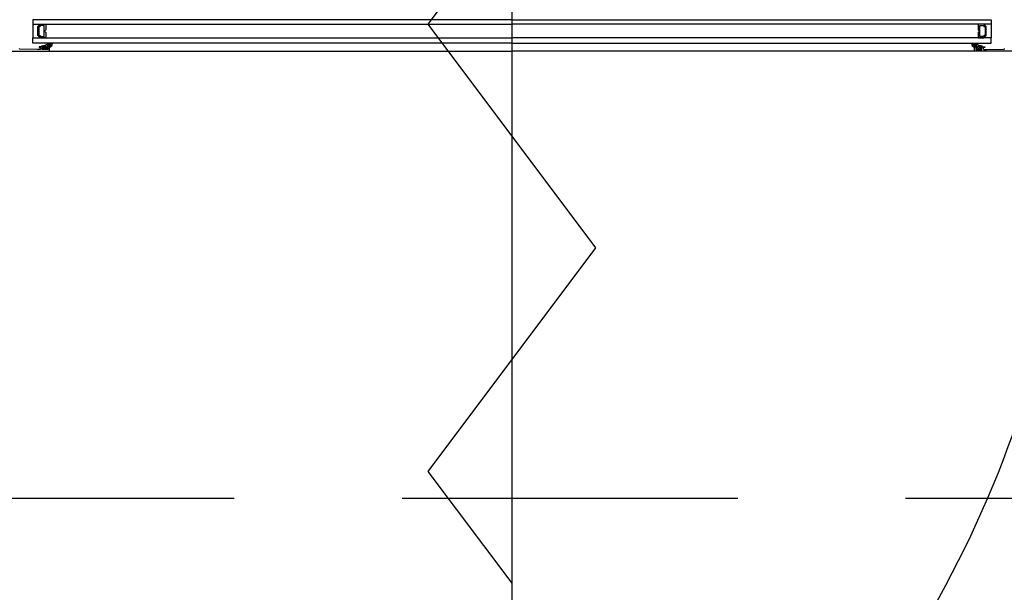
# Model space of a CAD drawing. Header units: millimetres. Extents: x 111285 to 237437, y -9513 to 52045.
# Tile 45 of 117: x 138132 to 139012, y -84 to 428. Entities that reach past the tile are written whole.
import ezdxf

# ---------------------------------------------------------------- set-up
doc = ezdxf.new("R2010")
doc.units = ezdxf.units.MM
doc.header["$LTSCALE"] = 100
doc.linetypes.add('DASHED3', pattern=[4.5, 3, -1.5])
doc.layers.get('0').update_dxf_attribs({"color": 252})
doc.layers.add('0-aanzicht', color=252, linetype='Continuous')
doc.layers.add('0-BRANDWEER', color=252, linetype='Continuous')

# ---------------------------------------------------------------- blocks, each defined once
blk = doc.blocks.new('SR8-hori')
at = {"linetype": 'Continuous'}
for p, q in [((940.25, 22.9), (511.91, 22.9)), ((511.91, 22.9), (511.91, 18.9)), ((511.91, 18.9), (940.25, 18.9)), ((511.91, 18.9), (511.91, 6.9)), ((516.46, 16.9), (518.46, 18.9)), ((518.46, 18.9), (523.46, 18.9)), ((521.96, 17.9), (518.46, 17.9)), ((518.46, 17.9), (518.46, 16.9)), ((521.96, 7.9), (521.96, 17.9)), ((523.46, 18.9), (523.46, 14.1)), ((940.25, 22.9), (1368.59, 22.9)), ((1368.59, 18.9), (940.25, 18.9)), ((1362.04, 18.9), (1357.04, 18.9)), ((1357.04, 18.9), (1357.04, 14.1)), ((1358.54, 7.9), (1358.54, 17.9)), ((1358.54, 17.9), (1362.04, 17.9)), ((1364.04, 16.9), (1362.04, 18.9)), ((1362.04, 17.9), (1362.04, 16.9)), ((1368.59, 22.9), (1368.59, 18.9)), ((1368.59, 18.9), (1368.59, 6.9)), ((516.46, 8.9), (516.46, 16.9)), ((518.46, 6.9), (516.46, 8.9)), ((518.46, 16.9), (517.46, 16.9)), ((517.46, 16.9), (517.46, 8.9)), ((517.46, 8.9), (518.46, 8.9)), ((518.46, 8.9), (518.46, 7.9)), ((523.46, 14.1), (522.26, 12.9)), ((522.26, 12.9), (523.46, 11.7)), ((523.46, 11.7), (523.46, 6.9)), ((1357.04, 14.1), (1358.24, 12.9)), ((1358.24, 12.9), (1357.04, 11.7)), ((1357.04, 11.7), (1357.04, 6.9)), ((1362.04, 16.9), (1363.04, 16.9)), ((1362.04, 8.9), (1362.04, 7.9)), ((1363.04, 8.9), (1362.04, 8.9)), ((1362.04, 6.9), (1364.04, 8.9)), ((1363.04, 16.9), (1363.04, 8.9)), ((1364.04, 8.9), (1364.04, 16.9)), ((511.91, 1.9), (511.91, 6.9)), ((511.91, 6.9), (940.25, 6.9)), ((940.25, 1.9), (511.91, 1.9)), ((518.46, 7.9), (521.96, 7.9)), ((523.46, 6.9), (518.46, 6.9)), ((524.8, 0.27), (524.8, 0.27)), ((525.54, 1.65), (525.54, 1.65)), ((525.71, 1.7), (525.71, 1.7)), ((525.71, 1.7), (527.21, 1.7)), ((525.88, 0.91), (525.88, 0.91)), ((527.21, 1.7), (527.21, 1.7)), ((528.05, 0.71), (528.05, 0.71)), ((528.29, 0.24), (528.29, 0.24)), ((529.16, 1.7), (529.16, 1.7)), ((529.16, 1.7), (529.54, 1.7)), ((529.54, 1.7), (529.54, 1.7)), ((1368.59, 6.9), (940.25, 6.9)), ((940.25, 1.9), (1368.59, 1.9)), ((1351.34, 1.7), (1350.96, 1.7)), ((1350.96, 1.7), (1350.96, 1.7)), ((1351.34, 1.7), (1351.34, 1.7)), ((1352.21, 0.24), (1352.21, 0.24)), ((1352.45, 0.71), (1352.45, 0.71)), ((1354.79, 1.7), (1353.29, 1.7)), ((1353.29, 1.7), (1353.29, 1.7)), ((1354.62, 0.91), (1354.62, 0.91)), ((1354.79, 1.7), (1354.79, 1.7)), ((1354.96, 1.65), (1354.96, 1.65)), ((1355.7, 0.27), (1355.7, 0.27)), ((1357.04, 6.9), (1362.04, 6.9)), ((1362.04, 7.9), (1358.54, 7.9)), ((1368.59, 1.9), (1368.59, 6.9)), ((521.2, -0.9), (519.96, -0.9)), ((519.96, -0.9), (519.96, -0.9)), ((519.98, -0.49), (519.98, -0.49)), ((521.1, -2.77), (521.1, -2.6)), ((521.1, -2.6), (521.1, -2.6)), ((521.85, -3.4), (521.1, -2.77)), ((521.1, -2.77), (521.1, -2.77)), ((521.2, -0.9), (521.2, -0.9)), ((521.4, -2.3), (521.4, -2.3)), ((521.4, -2.3), (521.47, -2.3)), ((521.47, -2.3), (521.47, -2.3)), ((521.7, -2.07), (521.7, -1.4)), ((521.7, -1.4), (521.7, -1.4)), ((521.7, -2.07), (521.7, -2.07)), ((524.15, -3.4), (521.85, -3.4)), ((521.85, -3.4), (521.85, -3.4)), ((522.5, -0.94), (522.5, -0.94)), ((522.5, -0.94), (522.5, -2.3)), ((522.5, -2.3), (522.5, -2.3)), ((522.8, -2.6), (522.8, -2.6)), ((522.8, -2.6), (523.2, -2.6)), ((523.32, -0.84), (522.92, -0.66)), ((523.2, -2.6), (523.2, -2.6)), ((523.32, -0.84), (523.32, -0.84)), ((523.5, -2.3), (523.5, -1.11)), ((523.5, -1.11), (523.5, -1.11)), ((523.5, -2.3), (523.5, -2.3)), ((524.9, -2.77), (524.15, -3.4)), ((524.15, -3.4), (524.15, -3.4)), ((524.3, -1.4), (524.3, -1.4)), ((524.3, -1.4), (524.3, -2.07)), ((524.3, -2.07), (524.3, -2.07)), ((524.53, -2.3), (524.53, -2.3)), ((524.53, -2.3), (524.53, -2.3)), ((524.53, -2.3), (524.6, -2.3)), ((524.6, -2.3), (524.6, -2.3)), ((526.7, -0.9), (524.8, -0.9)), ((524.8, -0.9), (524.8, -0.9)), ((524.9, -2.6), (524.9, -2.6)), ((524.9, -2.6), (524.9, -2.77)), ((524.9, -2.77), (524.9, -2.77)), ((524.94, -0.3), (524.94, -0.3)), ((524.94, -0.3), (526.7, -0.3)), ((526.7, -0.3), (526.7, -0.3)), ((526.7, -0.9), (526.7, -0.9)), ((527.2, -1.54), (527.2, -1.4)), ((527.2, -1.4), (527.2, -1.4)), ((527.2, -1.54), (527.2, -1.54)), ((527.27, -0.46), (527.27, -0.46)), ((527.6, -0.45), (527.6, -0.45)), ((1352.9, -0.45), (1352.9, -0.45)), ((1353.23, -0.46), (1353.23, -0.46)), ((1353.3, -1.54), (1353.3, -1.4)), ((1353.3, -1.4), (1353.3, -1.4)), ((1353.3, -1.54), (1353.3, -1.54)), ((1355.56, -0.3), (1353.8, -0.3)), ((1353.8, -0.3), (1353.8, -0.3)), ((1353.8, -0.9), (1353.8, -0.9)), ((1353.8, -0.9), (1355.7, -0.9)), ((1355.56, -0.3), (1355.56, -0.3)), ((1355.6, -2.6), (1355.6, -2.6)), ((1355.6, -2.6), (1355.6, -2.77)), ((1355.6, -2.77), (1355.6, -2.77)), ((1355.6, -2.77), (1356.35, -3.4)), ((1355.7, -0.9), (1355.7, -0.9)), ((1355.97, -2.3), (1355.9, -2.3)), ((1355.9, -2.3), (1355.9, -2.3)), ((1355.97, -2.3), (1355.97, -2.3)), ((1355.97, -2.3), (1355.97, -2.3)), ((1356.2, -1.4), (1356.2, -1.4)), ((1356.2, -1.4), (1356.2, -2.07)), ((1356.2, -2.07), (1356.2, -2.07)), ((1356.35, -3.4), (1356.35, -3.4)), ((1356.35, -3.4), (1358.65, -3.4)), ((1357, -2.3), (1357, -1.11)), ((1357, -1.11), (1357, -1.11)), ((1357, -2.3), (1357, -2.3)), ((1357.18, -0.84), (1357.58, -0.66)), ((1357.18, -0.84), (1357.18, -0.84)), ((1357.7, -2.6), (1357.3, -2.6)), ((1357.3, -2.6), (1357.3, -2.6)), ((1357.7, -2.6), (1357.7, -2.6)), ((1358, -0.94), (1358, -0.94)), ((1358, -0.94), (1358, -2.3)), ((1358, -2.3), (1358, -2.3)), ((1358.65, -3.4), (1359.4, -2.77)), ((1358.65, -3.4), (1358.65, -3.4)), ((1358.8, -2.07), (1358.8, -1.4)), ((1358.8, -1.4), (1358.8, -1.4)), ((1358.8, -2.07), (1358.8, -2.07)), ((1359.1, -2.3), (1359.03, -2.3)), ((1359.03, -2.3), (1359.03, -2.3)), ((1359.1, -2.3), (1359.1, -2.3)), ((1359.3, -0.9), (1359.3, -0.9)), ((1359.3, -0.9), (1360.54, -0.9)), ((1359.4, -2.77), (1359.4, -2.6)), ((1359.4, -2.6), (1359.4, -2.6)), ((1359.4, -2.77), (1359.4, -2.77)), ((1360.52, -0.49), (1360.52, -0.49)), ((1360.54, -0.9), (1360.54, -0.9))]:
    blk.add_line(p, q, dxfattribs=at)
at = {"linetype": 'Continuous', "ltscale": 0.25}
for p in [(527, -5.1), (1353.5, -5.1)]:
    blk.add_line(p, (940.25, -5.1), dxfattribs=at)
at = {"linetype": 'Continuous'}
for points in [[(433.5, -5.1), (526.5, -5.1), (526.5, -5.1, 0.414214), (527, -4.6), (527, -1.6), (527, -1.6, 0.414214), (526.5, -1.1), (526.5, -1.1), (525, -1.1, 0.414214), (524.5, -1.6), (524.5, -1.9, 0.414214), (524.7, -2.1), (525.3, -2.1, -0.414214), (525.8, -2.6), (525.8, -2.6), (525.8, -3.2, -0.414214), (525.3, -3.7), (520.7, -3.7), (520.7, -3.7, -0.414214), (520.2, -3.2), (520.2, -3.2), (520.2, -2.6, -0.414214), (520.7, -2.1), (520.7, -2.1), (521.3, -2.1, 0.414214), (521.5, -1.9), (521.5, -1.6, 0.414214), (521, -1.1), (517.9, -1.1, 0.414214), (517.5, -1.5, 0.414214), (517.9, -1.9), (518.8, -1.9, -0.414214), (519, -2.1), (519, -3), (519, -3, -0.414214), (518.5, -3.5), (516, -3.5), (500.49, -3.31), (500.49, -3.31, -0.416823), (500, -2.8)], [(1447, -5.1), (1354, -5.1), (1354, -5.1, -0.414214), (1353.5, -4.6), (1353.5, -1.6), (1353.5, -1.6, -0.414214), (1354, -1.1), (1354, -1.1), (1355.5, -1.1, -0.414214), (1356, -1.6), (1356, -1.9, -0.414214), (1355.8, -2.1), (1355.2, -2.1, 0.414214), (1354.7, -2.6), (1354.7, -2.6), (1354.7, -3.2, 0.414214), (1355.2, -3.7), (1359.8, -3.7), (1359.8, -3.7, 0.414214), (1360.3, -3.2), (1360.3, -3.2), (1360.3, -2.6, 0.414214), (1359.8, -2.1), (1359.8, -2.1), (1359.2, -2.1, -0.414214), (1359, -1.9), (1359, -1.6, -0.414214), (1359.5, -1.1), (1362.6, -1.1, -0.414214), (1363, -1.5, -0.414214), (1362.6, -1.9), (1361.7, -1.9, 0.414214), (1361.5, -2.1), (1361.5, -3), (1361.5, -3, 0.414214), (1362, -3.5), (1364.5, -3.5), (1380.01, -3.31), (1380.01, -3.31, 0.416823), (1380.5, -2.8)]]:
    blk.add_lwpolyline(points, format="xyb", dxfattribs=at)
for centre, radius, start, end in [((518.85, 11.49), 11.9, 276.58953, 304.23042), ((524.94, 0), 0.3, 117.92258, 270), ((518.85, 11.49), 12.7, 297.92258, 303.60603), ((525.71, 1.4), 0.3, 90, 124.23042), ((526.43, 0.08), 1, 65.90172, 123.60603), ((528.18, 3.99), 3.29, 245.90172, 267.66684), ((526.11, 1.71), 3.43, 288.55099, 359.803), ((528.18, 3.99), 2.49, 247.03268, 292.96732), ((526.11, 1.71), 2.63, 304.58469, 325.89642), ((528.04, 0.41), 0.3, 325.89642, 87.66684), ((1354.39, 1.71), 3.43, 180.197, 251.44901), ((1352.32, 3.99), 2.49, 247.03268, 292.96732), ((1352.46, 0.41), 0.3, 92.33316, 214.10358), ((1354.39, 1.71), 2.63, 214.10358, 235.41531), ((1352.32, 3.99), 3.29, 272.33316, 294.09828), ((1354.07, 0.08), 1, 56.39397, 114.09828), ((1361.65, 11.49), 12.7, 236.39397, 242.07742), ((1354.79, 1.4), 0.3, 55.76958, 90), ((1361.65, 11.49), 11.9, 235.76958, 263.41047), ((1355.56, 0), 0.3, 270, 62.07742), ((520.42, -0.72), 0.493, 151.98337, 200.92498), ((520.25, -0.63), 0.3, 96.58953, 151.98337), ((521.4, -2.6), 0.3, 90, 180), ((521.2, -1.4), 0.5, 0, 90), ((521.47, -2.07), 0.23, 270, 0), ((522.8, -0.94), 0.3, 66.80141, 180), ((522.8, -2.3), 0.3, 180, 270), ((523.2, -2.3), 0.3, 270, 360), ((523.2, -1.11), 0.3, 0, 66.80141), ((524.8, -1.4), 0.5, 90, 180), ((524.53, -2.07), 0.23, 180, 270), ((524.6, -2.6), 0.3, 0, 90), ((526.7, -1.4), 1.1, 58.51378, 90), ((526.7, -1.4), 0.5, 0, 90), ((527.43, -0.21), 0.3, 238.51378, 304.58469), ((1353.07, -0.21), 0.3, 235.41531, 301.48622), ((1353.8, -1.4), 1.1, 90, 121.48622), ((1353.8, -1.4), 0.5, 90, 180), ((1355.9, -2.6), 0.3, 90, 180), ((1355.7, -1.4), 0.5, 0, 90), ((1355.97, -2.07), 0.23, 270, 360), ((1357.3, -1.11), 0.3, 113.19859, 180), ((1357.3, -2.3), 0.3, 180, 270), ((1357.7, -0.94), 0.3, 360, 113.19859), ((1357.7, -2.3), 0.3, 270, 0), ((1359.3, -1.4), 0.5, 90, 180), ((1359.03, -2.07), 0.23, 180, 270), ((1359.1, -2.6), 0.3, 360, 90), ((1360.25, -0.63), 0.3, 28.01663, 83.41047), ((1360.08, -0.72), 0.493, 339.07502, 28.01663)]:
    blk.add_arc(centre, radius, start, end, dxfattribs=at)
blk.add_arc((433, -5.1), 1014.5, 270, 0.00217)
blk = doc.blocks.new('zelfsluitend')
at = {"layer": '0-BRANDWEER'}
for points in [[(-1000, 0), (-800, 150), (-400, -150), (0, 150), (400, -150), (800, 150), (1000, 0)], [(-1050, 0), (1050, 0)]]:
    blk.add_lwpolyline(points, dxfattribs=at)
blk = doc.blocks.new('onderlegger beganegrond')
at = {"layer": '0-aanzicht', "linetype": 'DASHED3'}
blk.add_lwpolyline([(64822, 0), (15, 0), (15, 15), (0, 15), (0, 44373), (15, 44373), (15, 44388), (33060, 44388)], dxfattribs=at)
blk.add_blockref('SR8-hori', (11480, 405.1))
at = {"layer": '0-BRANDWEER', "xscale": 0.5, "yscale": 0.5, "zscale": 0.5, "rotation": 90}
blk.add_blockref('zelfsluitend', (12420.25, 424), dxfattribs=at)

msp = doc.modelspace()

# ---------------------------------------------------------------- linework, layer by layer
at = {"linetype": 'Continuous'}
for p, q in [((138572.25, 428), (138143.91, 428)), ((138143.91, 428), (138143.91, 424)), ((138572.25, 428), (138143.91, 428)), ((138143.91, 428), (138143.91, 424)), ((138572.25, 428), (138143.91, 428)), ((138143.91, 428), (138143.91, 424)), ((138143.91, 424), (138572.25, 424)), ((138143.91, 424), (138143.91, 412)), ((138143.91, 424), (138572.25, 424)), ((138143.91, 424), (138143.91, 412)), ((138143.91, 424), (138572.25, 424)), ((138143.91, 424), (138143.91, 412)), ((138148.46, 422), (138150.46, 424)), ((138148.46, 422), (138150.46, 424)), ((138148.46, 422), (138150.46, 424)), ((138150.46, 424), (138155.46, 424)), ((138150.46, 424), (138155.46, 424)), ((138150.46, 424), (138155.46, 424)), ((138153.96, 423), (138150.46, 423)), ((138150.46, 423), (138150.46, 422)), ((138153.96, 423), (138150.46, 423)), ((138150.46, 423), (138150.46, 422)), ((138153.96, 423), (138150.46, 423)), ((138150.46, 423), (138150.46, 422)), ((138153.96, 413), (138153.96, 423)), ((138153.96, 413), (138153.96, 423)), ((138153.96, 413), (138153.96, 423)), ((138155.46, 424), (138155.46, 419.2)), ((138155.46, 424), (138155.46, 419.2)), ((138155.46, 424), (138155.46, 419.2)), ((138572.25, 428), (139000.58, 428)), ((138572.25, 428), (139000.58, 428)), ((138572.25, 428), (139000.58, 428)), ((139000.58, 424), (138572.25, 424)), ((139000.58, 424), (138572.25, 424)), ((139000.58, 424), (138572.25, 424)), ((138994.04, 424), (138989.04, 424)), ((138989.04, 424), (138989.04, 419.2)), ((138994.04, 424), (138989.04, 424)), ((138989.04, 424), (138989.04, 419.2)), ((138994.04, 424), (138989.04, 424)), ((138989.04, 424), (138989.04, 419.2)), ((138990.54, 413), (138990.54, 423)), ((138990.54, 423), (138994.04, 423)), ((138990.54, 413), (138990.54, 423)), ((138990.54, 423), (138994.04, 423)), ((138990.54, 413), (138990.54, 423)), ((138990.54, 423), (138994.04, 423)), ((138996.04, 422), (138994.04, 424)), ((138996.04, 422), (138994.04, 424)), ((138996.04, 422), (138994.04, 424)), ((138994.04, 423), (138994.04, 422)), ((138994.04, 423), (138994.04, 422)), ((138994.04, 423), (138994.04, 422)), ((139000.58, 428), (139000.58, 424)), ((139000.58, 428), (139000.58, 424)), ((139000.58, 428), (139000.58, 424)), ((139000.58, 424), (139000.58, 412)), ((139000.58, 424), (139000.58, 412)), ((139000.58, 424), (139000.58, 412)), ((138148.46, 414), (138148.46, 422)), ((138148.46, 414), (138148.46, 422)), ((138148.46, 414), (138148.46, 422)), ((138150.46, 412), (138148.46, 414)), ((138150.46, 412), (138148.46, 414)), ((138150.46, 412), (138148.46, 414)), ((138150.46, 422), (138149.46, 422)), ((138149.46, 422), (138149.46, 414)), ((138150.46, 422), (138149.46, 422)), ((138149.46, 422), (138149.46, 414)), ((138150.46, 422), (138149.46, 422)), ((138149.46, 422), (138149.46, 414)), ((138149.46, 414), (138150.46, 414)), ((138149.46, 414), (138150.46, 414)), ((138149.46, 414), (138150.46, 414)), ((138150.46, 414), (138150.46, 413)), ((138150.46, 414), (138150.46, 413)), ((138150.46, 414), (138150.46, 413)), ((138155.46, 419.2), (138154.26, 418)), ((138155.46, 419.2), (138154.26, 418)), ((138155.46, 419.2), (138154.26, 418)), ((138154.26, 418), (138155.46, 416.8)), ((138154.26, 418), (138155.46, 416.8)), ((138154.26, 418), (138155.46, 416.8)), ((138155.46, 416.8), (138155.46, 412)), ((138155.46, 416.8), (138155.46, 412)), ((138155.46, 416.8), (138155.46, 412)), ((138989.04, 419.2), (138990.24, 418)), ((138989.04, 419.2), (138990.24, 418)), ((138989.04, 419.2), (138990.24, 418)), ((138990.24, 418), (138989.04, 416.8)), ((138990.24, 418), (138989.04, 416.8)), ((138990.24, 418), (138989.04, 416.8)), ((138989.04, 416.8), (138989.04, 412)), ((138989.04, 416.8), (138989.04, 412)), ((138989.04, 416.8), (138989.04, 412)), ((138994.04, 422), (138995.04, 422)), ((138994.04, 422), (138995.04, 422)), ((138994.04, 422), (138995.04, 422)), ((138994.04, 414), (138994.04, 413)), ((138995.04, 414), (138994.04, 414)), ((138994.04, 412), (138996.04, 414)), ((138994.04, 414), (138994.04, 413)), ((138995.04, 414), (138994.04, 414)), ((138994.04, 412), (138996.04, 414)), ((138994.04, 414), (138994.04, 413)), ((138995.04, 414), (138994.04, 414)), ((138994.04, 412), (138996.04, 414)), ((138995.04, 422), (138995.04, 414)), ((138995.04, 422), (138995.04, 414)), ((138995.04, 422), (138995.04, 414)), ((138996.04, 414), (138996.04, 422)), ((138996.04, 414), (138996.04, 422)), ((138996.04, 414), (138996.04, 422)), ((138143.91, 407), (138143.91, 412)), ((138143.91, 412), (138572.25, 412)), ((138143.91, 407), (138143.91, 412)), ((138143.91, 412), (138572.25, 412)), ((138143.91, 407), (138143.91, 412)), ((138143.91, 412), (138572.25, 412)), ((138572.25, 407), (138143.91, 407)), ((138572.25, 407), (138143.91, 407)), ((138572.25, 407), (138143.91, 407)), ((138150.46, 413), (138153.96, 413)), ((138150.46, 413), (138153.96, 413)), ((138150.46, 413), (138153.96, 413)), ((138155.46, 412), (138150.46, 412)), ((138155.46, 412), (138150.46, 412)), ((138155.46, 412), (138150.46, 412)), ((138156.8, 405.37), (138156.8, 405.37)), ((138156.8, 405.37), (138156.8, 405.37)), ((138156.8, 405.37), (138156.8, 405.37)), ((138157.54, 406.75), (138157.54, 406.75)), ((138157.54, 406.75), (138157.54, 406.75)), ((138157.54, 406.75), (138157.54, 406.75)), ((138157.71, 406.8), (138157.71, 406.8)), ((138157.71, 406.8), (138159.21, 406.8)), ((138157.71, 406.8), (138157.71, 406.8)), ((138157.71, 406.8), (138159.21, 406.8)), ((138157.71, 406.8), (138157.71, 406.8)), ((138157.71, 406.8), (138159.21, 406.8)), ((138157.88, 406.01), (138157.88, 406.01)), ((138157.88, 406.01), (138157.88, 406.01)), ((138157.88, 406.01), (138157.88, 406.01)), ((138159.21, 406.8), (138159.21, 406.8)), ((138159.21, 406.8), (138159.21, 406.8)), ((138159.21, 406.8), (138159.21, 406.8)), ((138160.05, 405.81), (138160.05, 405.81)), ((138160.05, 405.81), (138160.05, 405.81)), ((138160.05, 405.81), (138160.05, 405.81)), ((138160.28, 405.34), (138160.28, 405.34)), ((138160.28, 405.34), (138160.28, 405.34)), ((138160.28, 405.34), (138160.28, 405.34)), ((138161.15, 406.8), (138161.15, 406.8)), ((138161.15, 406.8), (138161.54, 406.8)), ((138161.15, 406.8), (138161.15, 406.8)), ((138161.15, 406.8), (138161.54, 406.8)), ((138161.15, 406.8), (138161.15, 406.8)), ((138161.15, 406.8), (138161.54, 406.8)), ((138161.54, 406.8), (138161.54, 406.8)), ((138161.54, 406.8), (138161.54, 406.8)), ((138161.54, 406.8), (138161.54, 406.8)), ((139000.58, 412), (138572.25, 412)), ((139000.58, 412), (138572.25, 412)), ((139000.58, 412), (138572.25, 412)), ((138572.25, 407), (139000.58, 407)), ((138572.25, 407), (139000.58, 407)), ((138572.25, 407), (139000.58, 407)), ((138983.34, 406.8), (138982.96, 406.8)), ((138982.96, 406.8), (138982.96, 406.8)), ((138983.34, 406.8), (138982.96, 406.8)), ((138982.96, 406.8), (138982.96, 406.8)), ((138983.34, 406.8), (138982.96, 406.8)), ((138982.96, 406.8), (138982.96, 406.8)), ((138983.34, 406.8), (138983.34, 406.8)), ((138983.34, 406.8), (138983.34, 406.8)), ((138983.34, 406.8), (138983.34, 406.8)), ((138984.21, 405.34), (138984.21, 405.34)), ((138984.21, 405.34), (138984.21, 405.34)), ((138984.21, 405.34), (138984.21, 405.34)), ((138984.45, 405.81), (138984.45, 405.81)), ((138984.45, 405.81), (138984.45, 405.81)), ((138984.45, 405.81), (138984.45, 405.81)), ((138986.79, 406.8), (138985.29, 406.8)), ((138985.29, 406.8), (138985.29, 406.8)), ((138986.79, 406.8), (138985.29, 406.8)), ((138985.29, 406.8), (138985.29, 406.8)), ((138986.79, 406.8), (138985.29, 406.8)), ((138985.29, 406.8), (138985.29, 406.8)), ((138986.62, 406.01), (138986.62, 406.01)), ((138986.62, 406.01), (138986.62, 406.01)), ((138986.62, 406.01), (138986.62, 406.01)), ((138986.79, 406.8), (138986.79, 406.8)), ((138986.79, 406.8), (138986.79, 406.8)), ((138986.79, 406.8), (138986.79, 406.8)), ((138986.95, 406.75), (138986.95, 406.75)), ((138986.95, 406.75), (138986.95, 406.75)), ((138986.95, 406.75), (138986.95, 406.75)), ((138987.7, 405.37), (138987.7, 405.37)), ((138987.7, 405.37), (138987.7, 405.37)), ((138987.7, 405.37), (138987.7, 405.37)), ((138989.04, 412), (138994.04, 412)), ((138989.04, 412), (138994.04, 412)), ((138989.04, 412), (138994.04, 412)), ((138994.04, 413), (138990.54, 413)), ((138994.04, 413), (138990.54, 413)), ((138994.04, 413), (138990.54, 413)), ((139000.58, 407), (139000.58, 412)), ((139000.58, 407), (139000.58, 412)), ((139000.58, 407), (139000.58, 412)), ((138153.2, 404.2), (138151.96, 404.2)), ((138151.96, 404.2), (138151.96, 404.2)), ((138153.2, 404.2), (138151.96, 404.2)), ((138151.96, 404.2), (138151.96, 404.2)), ((138153.2, 404.2), (138151.96, 404.2)), ((138151.96, 404.2), (138151.96, 404.2)), ((138151.98, 404.61), (138151.98, 404.61)), ((138151.98, 404.61), (138151.98, 404.61)), ((138151.98, 404.61), (138151.98, 404.61)), ((138153.1, 402.33), (138153.1, 402.5)), ((138153.1, 402.5), (138153.1, 402.5)), ((138153.1, 402.33), (138153.1, 402.5)), ((138153.1, 402.5), (138153.1, 402.5)), ((138153.1, 402.33), (138153.1, 402.5)), ((138153.1, 402.5), (138153.1, 402.5)), ((138153.85, 401.7), (138153.1, 402.33)), ((138153.1, 402.33), (138153.1, 402.33)), ((138153.85, 401.7), (138153.1, 402.33)), ((138153.1, 402.33), (138153.1, 402.33)), ((138153.85, 401.7), (138153.1, 402.33)), ((138153.1, 402.33), (138153.1, 402.33)), ((138153.2, 404.2), (138153.2, 404.2)), ((138153.2, 404.2), (138153.2, 404.2)), ((138153.2, 404.2), (138153.2, 404.2)), ((138153.4, 402.8), (138153.4, 402.8)), ((138153.4, 402.8), (138153.47, 402.8)), ((138153.4, 402.8), (138153.4, 402.8)), ((138153.4, 402.8), (138153.47, 402.8)), ((138153.4, 402.8), (138153.4, 402.8)), ((138153.4, 402.8), (138153.47, 402.8)), ((138153.47, 402.8), (138153.47, 402.8)), ((138153.47, 402.8), (138153.47, 402.8)), ((138153.47, 402.8), (138153.47, 402.8)), ((138153.7, 403.03), (138153.7, 403.7)), ((138153.7, 403.7), (138153.7, 403.7)), ((138153.7, 403.03), (138153.7, 403.7)), ((138153.7, 403.7), (138153.7, 403.7)), ((138153.7, 403.03), (138153.7, 403.7)), ((138153.7, 403.7), (138153.7, 403.7)), ((138153.7, 403.03), (138153.7, 403.03)), ((138153.7, 403.03), (138153.7, 403.03)), ((138153.7, 403.03), (138153.7, 403.03)), ((138156.15, 401.7), (138153.85, 401.7)), ((138153.85, 401.7), (138153.85, 401.7)), ((138156.15, 401.7), (138153.85, 401.7)), ((138153.85, 401.7), (138153.85, 401.7)), ((138156.15, 401.7), (138153.85, 401.7)), ((138153.85, 401.7), (138153.85, 401.7)), ((138154.5, 404.16), (138154.5, 404.16)), ((138154.5, 404.16), (138154.5, 402.8)), ((138154.5, 404.16), (138154.5, 404.16)), ((138154.5, 404.16), (138154.5, 402.8)), ((138154.5, 404.16), (138154.5, 404.16)), ((138154.5, 404.16), (138154.5, 402.8)), ((138154.5, 402.8), (138154.5, 402.8)), ((138154.5, 402.8), (138154.5, 402.8)), ((138154.5, 402.8), (138154.5, 402.8)), ((138154.8, 402.5), (138154.8, 402.5)), ((138154.8, 402.5), (138155.2, 402.5)), ((138154.8, 402.5), (138154.8, 402.5)), ((138154.8, 402.5), (138155.2, 402.5)), ((138154.8, 402.5), (138154.8, 402.5)), ((138154.8, 402.5), (138155.2, 402.5)), ((138155.32, 404.26), (138154.92, 404.44)), ((138155.32, 404.26), (138154.92, 404.44)), ((138155.32, 404.26), (138154.92, 404.44)), ((138155.2, 402.5), (138155.2, 402.5)), ((138155.2, 402.5), (138155.2, 402.5)), ((138155.2, 402.5), (138155.2, 402.5)), ((138155.32, 404.26), (138155.32, 404.26)), ((138155.32, 404.26), (138155.32, 404.26)), ((138155.32, 404.26), (138155.32, 404.26)), ((138155.5, 402.8), (138155.5, 403.99)), ((138155.5, 403.99), (138155.5, 403.99)), ((138155.5, 402.8), (138155.5, 403.99)), ((138155.5, 403.99), (138155.5, 403.99)), ((138155.5, 402.8), (138155.5, 403.99)), ((138155.5, 403.99), (138155.5, 403.99)), ((138155.5, 402.8), (138155.5, 402.8)), ((138155.5, 402.8), (138155.5, 402.8)), ((138155.5, 402.8), (138155.5, 402.8)), ((138156.9, 402.33), (138156.15, 401.7)), ((138156.9, 402.33), (138156.15, 401.7)), ((138156.9, 402.33), (138156.15, 401.7)), ((138156.15, 401.7), (138156.15, 401.7)), ((138156.15, 401.7), (138156.15, 401.7)), ((138156.15, 401.7), (138156.15, 401.7)), ((138156.3, 403.7), (138156.3, 403.7)), ((138156.3, 403.7), (138156.3, 403.03)), ((138156.3, 403.7), (138156.3, 403.7)), ((138156.3, 403.7), (138156.3, 403.03)), ((138156.3, 403.7), (138156.3, 403.7)), ((138156.3, 403.7), (138156.3, 403.03)), ((138156.3, 403.03), (138156.3, 403.03)), ((138156.3, 403.03), (138156.3, 403.03)), ((138156.3, 403.03), (138156.3, 403.03)), ((138156.53, 402.8), (138156.53, 402.8)), ((138156.53, 402.8), (138156.53, 402.8)), ((138156.53, 402.8), (138156.6, 402.8)), ((138156.53, 402.8), (138156.53, 402.8)), ((138156.53, 402.8), (138156.53, 402.8)), ((138156.53, 402.8), (138156.6, 402.8)), ((138156.53, 402.8), (138156.53, 402.8)), ((138156.53, 402.8), (138156.53, 402.8)), ((138156.53, 402.8), (138156.6, 402.8)), ((138156.6, 402.8), (138156.6, 402.8)), ((138156.6, 402.8), (138156.6, 402.8)), ((138156.6, 402.8), (138156.6, 402.8)), ((138158.7, 404.2), (138156.8, 404.2)), ((138156.8, 404.2), (138156.8, 404.2)), ((138158.7, 404.2), (138156.8, 404.2)), ((138156.8, 404.2), (138156.8, 404.2)), ((138158.7, 404.2), (138156.8, 404.2)), ((138156.8, 404.2), (138156.8, 404.2)), ((138156.9, 402.5), (138156.9, 402.5)), ((138156.9, 402.5), (138156.9, 402.33)), ((138156.9, 402.5), (138156.9, 402.5)), ((138156.9, 402.5), (138156.9, 402.33)), ((138156.9, 402.5), (138156.9, 402.5)), ((138156.9, 402.5), (138156.9, 402.33)), ((138156.9, 402.33), (138156.9, 402.33)), ((138156.9, 402.33), (138156.9, 402.33)), ((138156.9, 402.33), (138156.9, 402.33)), ((138156.94, 404.8), (138156.94, 404.8)), ((138156.94, 404.8), (138158.7, 404.8)), ((138156.94, 404.8), (138156.94, 404.8)), ((138156.94, 404.8), (138158.7, 404.8)), ((138156.94, 404.8), (138156.94, 404.8)), ((138156.94, 404.8), (138158.7, 404.8)), ((138158.7, 404.8), (138158.7, 404.8)), ((138158.7, 404.8), (138158.7, 404.8)), ((138158.7, 404.8), (138158.7, 404.8)), ((138158.7, 404.2), (138158.7, 404.2)), ((138158.7, 404.2), (138158.7, 404.2)), ((138158.7, 404.2), (138158.7, 404.2)), ((138159.2, 403.56), (138159.2, 403.7)), ((138159.2, 403.7), (138159.2, 403.7)), ((138159.2, 403.56), (138159.2, 403.7)), ((138159.2, 403.7), (138159.2, 403.7)), ((138159.2, 403.56), (138159.2, 403.7)), ((138159.2, 403.7), (138159.2, 403.7)), ((138159.2, 403.56), (138159.2, 403.56)), ((138159.2, 403.56), (138159.2, 403.56)), ((138159.2, 403.56), (138159.2, 403.56)), ((138159.27, 404.64), (138159.27, 404.64)), ((138159.27, 404.64), (138159.27, 404.64)), ((138159.27, 404.64), (138159.27, 404.64)), ((138159.6, 404.65), (138159.6, 404.65)), ((138159.6, 404.65), (138159.6, 404.65)), ((138159.6, 404.65), (138159.6, 404.65)), ((138984.9, 404.65), (138984.9, 404.65)), ((138984.9, 404.65), (138984.9, 404.65)), ((138984.9, 404.65), (138984.9, 404.65)), ((138985.22, 404.64), (138985.22, 404.64)), ((138985.22, 404.64), (138985.22, 404.64)), ((138985.22, 404.64), (138985.22, 404.64)), ((138985.3, 403.56), (138985.3, 403.7)), ((138985.3, 403.7), (138985.3, 403.7)), ((138985.3, 403.56), (138985.3, 403.7)), ((138985.3, 403.7), (138985.3, 403.7)), ((138985.3, 403.56), (138985.3, 403.7)), ((138985.3, 403.7), (138985.3, 403.7)), ((138985.3, 403.56), (138985.3, 403.56)), ((138985.3, 403.56), (138985.3, 403.56)), ((138985.3, 403.56), (138985.3, 403.56)), ((138987.56, 404.8), (138985.8, 404.8)), ((138985.8, 404.8), (138985.8, 404.8)), ((138987.56, 404.8), (138985.8, 404.8)), ((138985.8, 404.8), (138985.8, 404.8)), ((138987.56, 404.8), (138985.8, 404.8)), ((138985.8, 404.8), (138985.8, 404.8)), ((138985.8, 404.2), (138985.8, 404.2)), ((138985.8, 404.2), (138987.7, 404.2)), ((138985.8, 404.2), (138985.8, 404.2)), ((138985.8, 404.2), (138987.7, 404.2)), ((138985.8, 404.2), (138985.8, 404.2)), ((138985.8, 404.2), (138987.7, 404.2)), ((138987.56, 404.8), (138987.56, 404.8)), ((138987.56, 404.8), (138987.56, 404.8)), ((138987.56, 404.8), (138987.56, 404.8)), ((138987.6, 402.5), (138987.6, 402.5)), ((138987.6, 402.5), (138987.6, 402.33)), ((138987.6, 402.5), (138987.6, 402.5)), ((138987.6, 402.5), (138987.6, 402.33)), ((138987.6, 402.5), (138987.6, 402.5)), ((138987.6, 402.5), (138987.6, 402.33)), ((138987.6, 402.33), (138987.6, 402.33)), ((138987.6, 402.33), (138988.35, 401.7)), ((138987.6, 402.33), (138987.6, 402.33)), ((138987.6, 402.33), (138988.35, 401.7)), ((138987.6, 402.33), (138987.6, 402.33)), ((138987.6, 402.33), (138988.35, 401.7)), ((138987.7, 404.2), (138987.7, 404.2)), ((138987.7, 404.2), (138987.7, 404.2)), ((138987.7, 404.2), (138987.7, 404.2)), ((138987.97, 402.8), (138987.9, 402.8)), ((138987.9, 402.8), (138987.9, 402.8)), ((138987.97, 402.8), (138987.9, 402.8)), ((138987.9, 402.8), (138987.9, 402.8)), ((138987.97, 402.8), (138987.9, 402.8)), ((138987.9, 402.8), (138987.9, 402.8)), ((138987.97, 402.8), (138987.97, 402.8)), ((138987.97, 402.8), (138987.97, 402.8)), ((138987.97, 402.8), (138987.97, 402.8)), ((138987.97, 402.8), (138987.97, 402.8)), ((138987.97, 402.8), (138987.97, 402.8)), ((138987.97, 402.8), (138987.97, 402.8)), ((138988.2, 403.7), (138988.2, 403.7)), ((138988.2, 403.7), (138988.2, 403.03)), ((138988.2, 403.7), (138988.2, 403.7)), ((138988.2, 403.7), (138988.2, 403.03)), ((138988.2, 403.7), (138988.2, 403.7)), ((138988.2, 403.7), (138988.2, 403.03)), ((138988.2, 403.03), (138988.2, 403.03)), ((138988.2, 403.03), (138988.2, 403.03)), ((138988.2, 403.03), (138988.2, 403.03)), ((138988.35, 401.7), (138988.35, 401.7)), ((138988.35, 401.7), (138990.65, 401.7)), ((138988.35, 401.7), (138988.35, 401.7)), ((138988.35, 401.7), (138990.65, 401.7)), ((138988.35, 401.7), (138988.35, 401.7)), ((138988.35, 401.7), (138990.65, 401.7)), ((138989, 402.8), (138989, 403.99)), ((138989, 403.99), (138989, 403.99)), ((138989, 402.8), (138989, 403.99)), ((138989, 403.99), (138989, 403.99)), ((138989, 402.8), (138989, 403.99)), ((138989, 403.99), (138989, 403.99)), ((138989, 402.8), (138989, 402.8)), ((138989, 402.8), (138989, 402.8)), ((138989, 402.8), (138989, 402.8)), ((138989.18, 404.26), (138989.58, 404.44)), ((138989.18, 404.26), (138989.58, 404.44)), ((138989.18, 404.26), (138989.58, 404.44)), ((138989.18, 404.26), (138989.18, 404.26)), ((138989.18, 404.26), (138989.18, 404.26)), ((138989.18, 404.26), (138989.18, 404.26)), ((138989.7, 402.5), (138989.3, 402.5)), ((138989.3, 402.5), (138989.3, 402.5)), ((138989.7, 402.5), (138989.3, 402.5)), ((138989.3, 402.5), (138989.3, 402.5)), ((138989.7, 402.5), (138989.3, 402.5)), ((138989.3, 402.5), (138989.3, 402.5)), ((138989.7, 402.5), (138989.7, 402.5)), ((138989.7, 402.5), (138989.7, 402.5)), ((138989.7, 402.5), (138989.7, 402.5)), ((138990, 404.16), (138990, 404.16)), ((138990, 404.16), (138990, 402.8)), ((138990, 404.16), (138990, 404.16)), ((138990, 404.16), (138990, 402.8)), ((138990, 404.16), (138990, 404.16)), ((138990, 404.16), (138990, 402.8)), ((138990, 402.8), (138990, 402.8)), ((138990, 402.8), (138990, 402.8)), ((138990, 402.8), (138990, 402.8)), ((138990.65, 401.7), (138991.4, 402.33)), ((138990.65, 401.7), (138991.4, 402.33)), ((138990.65, 401.7), (138991.4, 402.33)), ((138990.65, 401.7), (138990.65, 401.7)), ((138990.65, 401.7), (138990.65, 401.7)), ((138990.65, 401.7), (138990.65, 401.7)), ((138990.8, 403.03), (138990.8, 403.7)), ((138990.8, 403.7), (138990.8, 403.7)), ((138990.8, 403.03), (138990.8, 403.7)), ((138990.8, 403.7), (138990.8, 403.7)), ((138990.8, 403.03), (138990.8, 403.7)), ((138990.8, 403.7), (138990.8, 403.7)), ((138990.8, 403.03), (138990.8, 403.03)), ((138990.8, 403.03), (138990.8, 403.03)), ((138990.8, 403.03), (138990.8, 403.03)), ((138991.1, 402.8), (138991.03, 402.8)), ((138991.03, 402.8), (138991.03, 402.8)), ((138991.1, 402.8), (138991.03, 402.8)), ((138991.03, 402.8), (138991.03, 402.8)), ((138991.1, 402.8), (138991.03, 402.8)), ((138991.03, 402.8), (138991.03, 402.8)), ((138991.1, 402.8), (138991.1, 402.8)), ((138991.1, 402.8), (138991.1, 402.8)), ((138991.1, 402.8), (138991.1, 402.8)), ((138991.3, 404.2), (138991.3, 404.2)), ((138991.3, 404.2), (138992.54, 404.2)), ((138991.3, 404.2), (138991.3, 404.2)), ((138991.3, 404.2), (138992.54, 404.2)), ((138991.3, 404.2), (138991.3, 404.2)), ((138991.3, 404.2), (138992.54, 404.2)), ((138991.4, 402.33), (138991.4, 402.5)), ((138991.4, 402.5), (138991.4, 402.5)), ((138991.4, 402.33), (138991.4, 402.5)), ((138991.4, 402.5), (138991.4, 402.5)), ((138991.4, 402.33), (138991.4, 402.5)), ((138991.4, 402.5), (138991.4, 402.5)), ((138991.4, 402.33), (138991.4, 402.33)), ((138991.4, 402.33), (138991.4, 402.33)), ((138991.4, 402.33), (138991.4, 402.33)), ((138992.51, 404.61), (138992.51, 404.61)), ((138992.51, 404.61), (138992.51, 404.61)), ((138992.51, 404.61), (138992.51, 404.61)), ((138992.54, 404.2), (138992.54, 404.2)), ((138992.54, 404.2), (138992.54, 404.2)), ((138992.54, 404.2), (138992.54, 404.2))]:
    msp.add_line(p, q, dxfattribs=at)
at = {"linetype": 'Continuous', "ltscale": 0.25}
for p in [(138159, 400), (138159, 400), (138159, 400), (138985.5, 400), (138985.5, 400), (138985.5, 400)]:
    msp.add_line(p, (138572.25, 400), dxfattribs=at)
at = {"linetype": 'Continuous'}
for points in [[(138065.5, 400), (138158.5, 400), (138158.5, 400, 0.414214), (138159, 400.5), (138159, 403.5), (138159, 403.5, 0.414214), (138158.5, 404), (138158.5, 404), (138157, 404, 0.414214), (138156.5, 403.5), (138156.5, 403.2, 0.414214), (138156.7, 403), (138157.3, 403, -0.414214), (138157.8, 402.5), (138157.8, 402.5), (138157.8, 401.9, -0.414214), (138157.3, 401.4), (138152.7, 401.4), (138152.7, 401.4, -0.414214), (138152.2, 401.9), (138152.2, 401.9), (138152.2, 402.5, -0.414214), (138152.7, 403), (138152.7, 403), (138153.3, 403, 0.414214), (138153.5, 403.2), (138153.5, 403.5, 0.414214), (138153, 404), (138149.9, 404, 0.414214), (138149.5, 403.6, 0.414214), (138149.9, 403.2), (138150.8, 403.2, -0.414214), (138151, 403), (138151, 402.1), (138151, 402.1, -0.414214), (138150.5, 401.6), (138148, 401.6), (138132.49, 401.79), (138132.49, 401.79, -0.416823), (138132, 402.3)], [(138065.5, 400), (138158.5, 400), (138158.5, 400, 0.414214), (138159, 400.5), (138159, 403.5), (138159, 403.5, 0.414214), (138158.5, 404), (138158.5, 404), (138157, 404, 0.414214), (138156.5, 403.5), (138156.5, 403.2, 0.414214), (138156.7, 403), (138157.3, 403, -0.414214), (138157.8, 402.5), (138157.8, 402.5), (138157.8, 401.9, -0.414214), (138157.3, 401.4), (138152.7, 401.4), (138152.7, 401.4, -0.414214), (138152.2, 401.9), (138152.2, 401.9), (138152.2, 402.5, -0.414214), (138152.7, 403), (138152.7, 403), (138153.3, 403, 0.414214), (138153.5, 403.2), (138153.5, 403.5, 0.414214), (138153, 404), (138149.9, 404, 0.414214), (138149.5, 403.6, 0.414214), (138149.9, 403.2), (138150.8, 403.2, -0.414214), (138151, 403), (138151, 402.1), (138151, 402.1, -0.414214), (138150.5, 401.6), (138148, 401.6), (138132.49, 401.79), (138132.49, 401.79, -0.416823), (138132, 402.3)], [(138065.5, 400), (138158.5, 400), (138158.5, 400, 0.414214), (138159, 400.5), (138159, 403.5), (138159, 403.5, 0.414214), (138158.5, 404), (138158.5, 404), (138157, 404, 0.414214), (138156.5, 403.5), (138156.5, 403.2, 0.414214), (138156.7, 403), (138157.3, 403, -0.414214), (138157.8, 402.5), (138157.8, 402.5), (138157.8, 401.9, -0.414214), (138157.3, 401.4), (138152.7, 401.4), (138152.7, 401.4, -0.414214), (138152.2, 401.9), (138152.2, 401.9), (138152.2, 402.5, -0.414214), (138152.7, 403), (138152.7, 403), (138153.3, 403, 0.414214), (138153.5, 403.2), (138153.5, 403.5, 0.414214), (138153, 404), (138149.9, 404, 0.414214), (138149.5, 403.6, 0.414214), (138149.9, 403.2), (138150.8, 403.2, -0.414214), (138151, 403), (138151, 402.1), (138151, 402.1, -0.414214), (138150.5, 401.6), (138148, 401.6), (138132.49, 401.79), (138132.49, 401.79, -0.416823), (138132, 402.3)], [(139079, 400), (138986, 400), (138986, 400, -0.414214), (138985.5, 400.5), (138985.5, 403.5), (138985.5, 403.5, -0.414214), (138986, 404), (138986, 404), (138987.5, 404, -0.414214), (138988, 403.5), (138988, 403.2, -0.414214), (138987.8, 403), (138987.2, 403, 0.414214), (138986.7, 402.5), (138986.7, 402.5), (138986.7, 401.9, 0.414214), (138987.2, 401.4), (138991.8, 401.4), (138991.8, 401.4, 0.414214), (138992.3, 401.9), (138992.3, 401.9), (138992.3, 402.5, 0.414214), (138991.8, 403), (138991.8, 403), (138991.2, 403, -0.414214), (138991, 403.2), (138991, 403.5, -0.414214), (138991.5, 404), (138994.6, 404, -0.414214), (138995, 403.6, -0.414214), (138994.6, 403.2), (138993.7, 403.2, 0.414214), (138993.5, 403), (138993.5, 402.1), (138993.5, 402.1, 0.414214), (138994, 401.6), (138996.5, 401.6), (139012.01, 401.79), (139012.01, 401.79, 0.416823), (139012.5, 402.3)], [(139079, 400), (138986, 400), (138986, 400, -0.414214), (138985.5, 400.5), (138985.5, 403.5), (138985.5, 403.5, -0.414214), (138986, 404), (138986, 404), (138987.5, 404, -0.414214), (138988, 403.5), (138988, 403.2, -0.414214), (138987.8, 403), (138987.2, 403, 0.414214), (138986.7, 402.5), (138986.7, 402.5), (138986.7, 401.9, 0.414214), (138987.2, 401.4), (138991.8, 401.4), (138991.8, 401.4, 0.414214), (138992.3, 401.9), (138992.3, 401.9), (138992.3, 402.5, 0.414214), (138991.8, 403), (138991.8, 403), (138991.2, 403, -0.414214), (138991, 403.2), (138991, 403.5, -0.414214), (138991.5, 404), (138994.6, 404, -0.414214), (138995, 403.6, -0.414214), (138994.6, 403.2), (138993.7, 403.2, 0.414214), (138993.5, 403), (138993.5, 402.1), (138993.5, 402.1, 0.414214), (138994, 401.6), (138996.5, 401.6), (139012.01, 401.79), (139012.01, 401.79, 0.416823), (139012.5, 402.3)], [(139079, 400), (138986, 400), (138986, 400, -0.414214), (138985.5, 400.5), (138985.5, 403.5), (138985.5, 403.5, -0.414214), (138986, 404), (138986, 404), (138987.5, 404, -0.414214), (138988, 403.5), (138988, 403.2, -0.414214), (138987.8, 403), (138987.2, 403, 0.414214), (138986.7, 402.5), (138986.7, 402.5), (138986.7, 401.9, 0.414214), (138987.2, 401.4), (138991.8, 401.4), (138991.8, 401.4, 0.414214), (138992.3, 401.9), (138992.3, 401.9), (138992.3, 402.5, 0.414214), (138991.8, 403), (138991.8, 403), (138991.2, 403, -0.414214), (138991, 403.2), (138991, 403.5, -0.414214), (138991.5, 404), (138994.6, 404, -0.414214), (138995, 403.6, -0.414214), (138994.6, 403.2), (138993.7, 403.2, 0.414214), (138993.5, 403), (138993.5, 402.1), (138993.5, 402.1, 0.414214), (138994, 401.6), (138996.5, 401.6), (139012.01, 401.79), (139012.01, 401.79, 0.416823), (139012.5, 402.3)]]:
    msp.add_lwpolyline(points, format="xyb", dxfattribs=at)
for centre, radius, start, end in [((138150.85, 416.59), 11.9, 276.58953, 304.23042), ((138150.85, 416.59), 11.9, 276.58953, 304.23042), ((138150.85, 416.59), 11.9, 276.58953, 304.23042), ((138156.94, 405.1), 0.3, 117.92258, 270), ((138156.94, 405.1), 0.3, 117.92258, 270), ((138156.94, 405.1), 0.3, 117.92258, 270), ((138150.85, 416.59), 12.7, 297.92258, 303.60603), ((138150.85, 416.59), 12.7, 297.92258, 303.60603), ((138150.85, 416.59), 12.7, 297.92258, 303.60603), ((138157.71, 406.5), 0.3, 90, 124.23042), ((138157.71, 406.5), 0.3, 90, 124.23042), ((138157.71, 406.5), 0.3, 90, 124.23042), ((138158.43, 405.18), 1, 65.90172, 123.60603), ((138158.43, 405.18), 1, 65.90172, 123.60603), ((138158.43, 405.18), 1, 65.90172, 123.60603), ((138160.18, 409.09), 3.29, 245.90172, 267.66684), ((138160.18, 409.09), 3.29, 245.90172, 267.66684), ((138160.18, 409.09), 3.29, 245.90172, 267.66684), ((138158.11, 406.81), 3.43, 288.55099, 359.803), ((138158.11, 406.81), 3.43, 288.55099, 359.803), ((138158.11, 406.81), 3.43, 288.55099, 359.803), ((138160.18, 409.09), 2.49, 247.03268, 292.96732), ((138160.18, 409.09), 2.49, 247.03268, 292.96732), ((138160.18, 409.09), 2.49, 247.03268, 292.96732), ((138158.11, 406.81), 2.63, 304.58469, 325.89642), ((138158.11, 406.81), 2.63, 304.58469, 325.89642), ((138158.11, 406.81), 2.63, 304.58469, 325.89642), ((138160.04, 405.51), 0.3, 325.89642, 87.66684), ((138160.04, 405.51), 0.3, 325.89642, 87.66684), ((138160.04, 405.51), 0.3, 325.89642, 87.66684), ((138986.39, 406.81), 3.43, 180.197, 251.44901), ((138986.39, 406.81), 3.43, 180.197, 251.44901), ((138986.39, 406.81), 3.43, 180.197, 251.44901), ((138984.31, 409.09), 2.49, 247.03268, 292.96732), ((138984.31, 409.09), 2.49, 247.03268, 292.96732), ((138984.31, 409.09), 2.49, 247.03268, 292.96732), ((138984.46, 405.51), 0.3, 92.33316, 214.10358), ((138984.46, 405.51), 0.3, 92.33316, 214.10358), ((138984.46, 405.51), 0.3, 92.33316, 214.10358), ((138986.39, 406.81), 2.63, 214.10358, 235.41531), ((138986.39, 406.81), 2.63, 214.10358, 235.41531), ((138986.39, 406.81), 2.63, 214.10358, 235.41531), ((138984.31, 409.09), 3.29, 272.33316, 294.09828), ((138984.31, 409.09), 3.29, 272.33316, 294.09828), ((138984.31, 409.09), 3.29, 272.33316, 294.09828), ((138986.07, 405.18), 1, 56.39397, 114.09828), ((138986.07, 405.18), 1, 56.39397, 114.09828), ((138986.07, 405.18), 1, 56.39397, 114.09828), ((138993.65, 416.59), 12.7, 236.39397, 242.07742), ((138993.65, 416.59), 12.7, 236.39397, 242.07742), ((138993.65, 416.59), 12.7, 236.39397, 242.07742), ((138986.79, 406.5), 0.3, 55.76958, 90), ((138986.79, 406.5), 0.3, 55.76958, 90), ((138986.79, 406.5), 0.3, 55.76958, 90), ((138993.65, 416.59), 11.9, 235.76958, 263.41047), ((138993.65, 416.59), 11.9, 235.76958, 263.41047), ((138993.65, 416.59), 11.9, 235.76958, 263.41047), ((138987.56, 405.1), 0.3, 270, 62.07742), ((138987.56, 405.1), 0.3, 270, 62.07742), ((138987.56, 405.1), 0.3, 270, 62.07742), ((138152.42, 404.38), 0.493, 151.98337, 200.92498), ((138152.42, 404.38), 0.493, 151.98337, 200.92498), ((138152.42, 404.38), 0.493, 151.98337, 200.92498), ((138152.25, 404.47), 0.3, 96.58953, 151.98337), ((138152.25, 404.47), 0.3, 96.58953, 151.98337), ((138152.25, 404.47), 0.3, 96.58953, 151.98337), ((138153.4, 402.5), 0.3, 90, 180), ((138153.4, 402.5), 0.3, 90, 180), ((138153.4, 402.5), 0.3, 90, 180), ((138153.2, 403.7), 0.5, 0, 90), ((138153.2, 403.7), 0.5, 0, 90), ((138153.2, 403.7), 0.5, 0, 90), ((138153.47, 403.03), 0.23, 270, 0), ((138153.47, 403.03), 0.23, 270, 0), ((138153.47, 403.03), 0.23, 270, 0), ((138154.8, 404.16), 0.3, 66.80141, 180), ((138154.8, 404.16), 0.3, 66.80141, 180), ((138154.8, 404.16), 0.3, 66.80141, 180), ((138154.8, 402.8), 0.3, 180, 270), ((138154.8, 402.8), 0.3, 180, 270), ((138154.8, 402.8), 0.3, 180, 270), ((138155.2, 402.8), 0.3, 270, 360), ((138155.2, 402.8), 0.3, 270, 360), ((138155.2, 402.8), 0.3, 270, 360), ((138155.2, 403.99), 0.3, 0, 66.80141), ((138155.2, 403.99), 0.3, 0, 66.80141), ((138155.2, 403.99), 0.3, 0, 66.80141), ((138156.8, 403.7), 0.5, 90, 180), ((138156.8, 403.7), 0.5, 90, 180), ((138156.8, 403.7), 0.5, 90, 180), ((138156.53, 403.03), 0.23, 180, 270), ((138156.53, 403.03), 0.23, 180, 270), ((138156.53, 403.03), 0.23, 180, 270), ((138156.6, 402.5), 0.3, 0, 90), ((138156.6, 402.5), 0.3, 0, 90), ((138156.6, 402.5), 0.3, 0, 90), ((138158.7, 403.7), 1.1, 58.51378, 90), ((138158.7, 403.7), 1.1, 58.51378, 90), ((138158.7, 403.7), 1.1, 58.51378, 90), ((138158.7, 403.7), 0.5, 0, 90), ((138158.7, 403.7), 0.5, 0, 90), ((138158.7, 403.7), 0.5, 0, 90), ((138159.43, 404.89), 0.3, 238.51378, 304.58469), ((138159.43, 404.89), 0.3, 238.51378, 304.58469), ((138159.43, 404.89), 0.3, 238.51378, 304.58469), ((138985.07, 404.89), 0.3, 235.41531, 301.48622), ((138985.07, 404.89), 0.3, 235.41531, 301.48622), ((138985.07, 404.89), 0.3, 235.41531, 301.48622), ((138985.8, 403.7), 1.1, 90, 121.48622), ((138985.8, 403.7), 1.1, 90, 121.48622), ((138985.8, 403.7), 1.1, 90, 121.48622), ((138985.8, 403.7), 0.5, 90, 180), ((138985.8, 403.7), 0.5, 90, 180), ((138985.8, 403.7), 0.5, 90, 180), ((138987.9, 402.5), 0.3, 90, 180), ((138987.9, 402.5), 0.3, 90, 180), ((138987.9, 402.5), 0.3, 90, 180), ((138987.7, 403.7), 0.5, 0, 90), ((138987.7, 403.7), 0.5, 0, 90), ((138987.7, 403.7), 0.5, 0, 90), ((138987.97, 403.03), 0.23, 270, 360), ((138987.97, 403.03), 0.23, 270, 360), ((138987.97, 403.03), 0.23, 270, 360), ((138989.3, 403.99), 0.3, 113.19859, 180), ((138989.3, 403.99), 0.3, 113.19859, 180), ((138989.3, 403.99), 0.3, 113.19859, 180), ((138989.3, 402.8), 0.3, 180, 270), ((138989.3, 402.8), 0.3, 180, 270), ((138989.3, 402.8), 0.3, 180, 270), ((138989.7, 404.16), 0.3, 360, 113.19859), ((138989.7, 404.16), 0.3, 360, 113.19859), ((138989.7, 404.16), 0.3, 360, 113.19859), ((138989.7, 402.8), 0.3, 270, 0), ((138989.7, 402.8), 0.3, 270, 0), ((138989.7, 402.8), 0.3, 270, 0), ((138991.3, 403.7), 0.5, 90, 180), ((138991.3, 403.7), 0.5, 90, 180), ((138991.3, 403.7), 0.5, 90, 180), ((138991.03, 403.03), 0.23, 180, 270), ((138991.03, 403.03), 0.23, 180, 270), ((138991.03, 403.03), 0.23, 180, 270), ((138991.1, 402.5), 0.3, 360, 90), ((138991.1, 402.5), 0.3, 360, 90), ((138991.1, 402.5), 0.3, 360, 90), ((138992.25, 404.47), 0.3, 28.01663, 83.41047), ((138992.25, 404.47), 0.3, 28.01663, 83.41047), ((138992.25, 404.47), 0.3, 28.01663, 83.41047), ((138992.08, 404.38), 0.493, 339.07502, 28.01663), ((138992.08, 404.38), 0.493, 339.07502, 28.01663), ((138992.08, 404.38), 0.493, 339.07502, 28.01663)]:
    msp.add_arc(centre, radius, start, end, dxfattribs=at)
at = {"layer": '0-BRANDWEER'}
for points in [[(138572.25, -101), (138572.25, 949)], [(138572.25, -101), (138572.25, 949)], [(138572.25, -101), (138572.25, 949)], [(138572.25, -76), (138497.25, 24), (138647.25, 224), (138497.25, 424), (138647.25, 624), (138497.25, 824), (138572.25, 924)], [(138572.25, -76), (138497.25, 24), (138647.25, 224), (138497.25, 424), (138647.25, 624), (138497.25, 824), (138572.25, 924)], [(138572.25, -76), (138497.25, 24), (138647.25, 224), (138497.25, 424), (138647.25, 624), (138497.25, 824), (138572.25, 924)]]:
    msp.add_lwpolyline(points, dxfattribs=at)

# ---------------------------------------------------------------- block references
msp.add_blockref('onderlegger beganegrond', (126152, 0))

doc.saveas('drawing.dxf')
